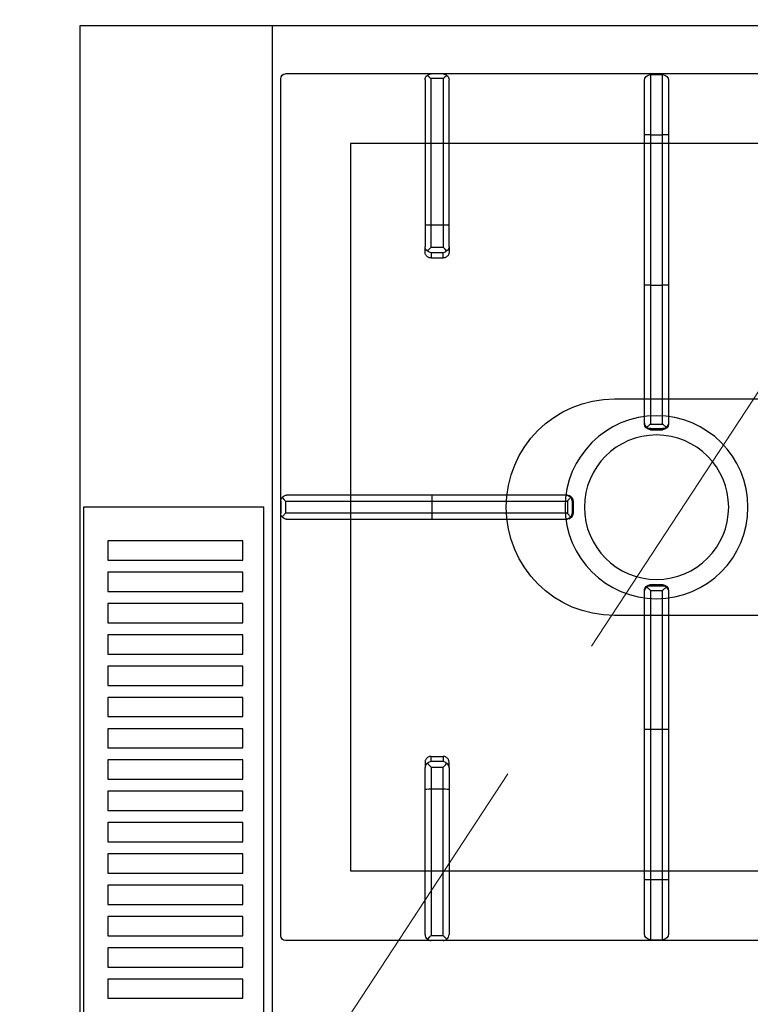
# Model space of a CAD drawing. Header units: millimetres. Extents: x -587 to 358276, y -26688 to 221215.
# Tile 133 of 256: x 9187 to 9218, y 10581 to 10622. Entities that reach past the tile are written whole.
import ezdxf

# ---------------------------------------------------------------- set-up
doc = ezdxf.new("R2010")
doc.units = ezdxf.units.MM
doc.header["$MEASUREMENT"] = 0
doc.linetypes.add('DASHED', pattern=[19.05, 12.7, -6.35])
doc.layers.add('A_wyposażenie', color=7, linetype='Continuous', lineweight=9)
doc.layers.add('wymiarowanie', color=176, linetype='Continuous', lineweight=9)
doc.layers.add('PQ_200_2D', color=1, linetype='Continuous')
doc.layers.add('PQ_204_2D', color=7, linetype='Continuous')
doc.styles.add('styl2', font='simplex.shx')
doc.dimstyles.new('Skala 1-50', dxfattribs={"dimtxt": 12, "dimasz": 5, "dimexe": 1, "dimexo": 1, "dimgap": 1.5, "dimtad": 1, "dimdec": 1, "dimrnd": 0.5, "dimtxsty": 'styl2', "dimblk": 'ARCHTICK', "dimcen": 5, "dimadec": 0, "dimazin": 0, "dimtfac": 1, "dimtdec": 1, "dimtmove": 1, "dimatfit": 3, "dimldrblk": 'ARCHTICK', "dimfxl": 5, "dimfxlon": 1, "dimlwd": -1, "dimlwe": -1, "dimarcsym": 0})

# ---------------------------------------------------------------- blocks, each defined once
blk = doc.blocks.new('dfghbnj')
at = {"layer": 'PQ_200_2D', "color": 8}
for p, q in [((5168.38, -17005.72), (5968.38, -17005.72)), ((5168.38, -17660.72), (5168.38, -17005.72))]:
    blk.add_line(p, q, dxfattribs=at)
at = {"layer": 'PQ_204_2D', "color": 8}
for p, q in [((5168.38, -17085.72), (5968.38, -17085.72)), ((5188.38, -17657.22), (5188.38, -17091.22)), ((5546.38, -17089.22), (5190.38, -17089.22)), ((5363.38, -17151.98), (5363.38, -17091.69)), ((5365.88, -17089.22), (5370.88, -17089.22)), ((5365.88, -17089.22), (5370.88, -17089.22)), ((5365.88, -17091.21), (5370.88, -17091.21)), ((5365.88, -17091.21), (5365.88, -17152.03)), ((5370.88, -17152.03), (5370.88, -17091.21)), ((5373.38, -17091.69), (5373.38, -17151.98)), ((5548.38, -17657.22), (5548.38, -17091.22)), ((5190.85, -17149.22), (5251.14, -17149.22)), ((5251.14, -17149.22), (5260.28, -17149.22)), ((5262.42, -17149.22), (5260.28, -17149.22)), ((5474.34, -17149.22), (5476.47, -17149.22)), ((5485.62, -17149.22), (5476.47, -17149.22)), ((5545.9, -17149.22), (5485.62, -17149.22)), ((5188.38, -17156.72), (5188.38, -17151.72)), ((5188.38, -17156.72), (5188.38, -17151.72)), ((5190.37, -17156.72), (5190.37, -17151.72)), ((5251.19, -17151.72), (5190.37, -17151.72)), ((5251.19, -17156.72), (5251.19, -17151.72)), ((5260.39, -17151.72), (5251.19, -17151.72)), ((5260.39, -17151.72), (5260.39, -17156.72)), ((5262.75, -17151.72), (5264.85, -17151.72)), ((5262.75, -17156.72), (5262.75, -17151.72)), ((5264.85, -17151.72), (5264.85, -17156.72)), ((5363.38, -17207.86), (5363.38, -17151.98)), ((5365.88, -17152.03), (5370.88, -17152.03)), ((5365.88, -17152.03), (5365.88, -17208.42)), ((5370.88, -17208.42), (5370.88, -17152.03)), ((5373.38, -17151.98), (5373.38, -17207.86)), ((5471.9, -17151.72), (5471.9, -17156.72)), ((5474.01, -17151.72), (5471.9, -17151.72)), ((5474.01, -17156.72), (5474.01, -17151.72)), ((5476.36, -17151.72), (5485.56, -17151.72)), ((5476.36, -17151.72), (5476.36, -17156.72)), ((5485.56, -17151.72), (5546.38, -17151.72)), ((5485.56, -17156.72), (5485.56, -17151.72)), ((5546.38, -17156.72), (5546.38, -17151.72)), ((5548.38, -17156.72), (5548.38, -17151.72)), ((5548.38, -17156.72), (5548.38, -17151.72)), ((5190.37, -17156.72), (5251.19, -17156.72)), ((5251.19, -17156.72), (5260.39, -17156.72)), ((5264.85, -17156.72), (5262.75, -17156.72)), ((5471.9, -17156.72), (5474.01, -17156.72)), ((5485.56, -17156.72), (5476.36, -17156.72)), ((5546.38, -17156.72), (5485.56, -17156.72)), ((5251.14, -17159.22), (5190.85, -17159.22)), ((5260.28, -17159.22), (5251.14, -17159.22)), ((5260.28, -17159.22), (5262.42, -17159.22)), ((5476.47, -17159.22), (5474.34, -17159.22)), ((5476.47, -17159.22), (5485.62, -17159.22)), ((5485.62, -17159.22), (5545.9, -17159.22)), ((5363.38, -17208.28), (5363.38, -17207.86)), ((5365.88, -17208.42), (5370.88, -17208.42)), ((5365.88, -17210.33), (5370.88, -17210.33)), ((5365.88, -17210.33), (5365.88, -17210.78)), ((5370.88, -17210.78), (5370.88, -17210.33)), ((5373.38, -17207.86), (5373.38, -17208.28)), ((5365.88, -17210.78), (5370.88, -17210.78)), ((5188.69, -17242.97), (5188.69, -17247.97)), ((5188.69, -17242.97), (5213.69, -17242.97)), ((5213.69, -17240.47), (5191.19, -17240.47)), ((5213.69, -17242.97), (5213.69, -17240.47)), ((5276.14, -17240.47), (5213.69, -17240.47)), ((5213.69, -17242.97), (5213.69, -17247.97)), ((5213.69, -17242.97), (5276.19, -17242.97)), ((5333.27, -17240.47), (5276.14, -17240.47)), ((5276.19, -17242.97), (5276.19, -17247.97)), ((5276.19, -17242.97), (5333.83, -17242.97)), ((5333.69, -17240.47), (5333.27, -17240.47)), ((5333.83, -17242.97), (5333.83, -17247.97)), ((5335.64, -17242.37), (5335.64, -17248.56)), ((5335.74, -17242.97), (5335.74, -17247.97)), ((5335.74, -17242.97), (5336.19, -17242.97)), ((5336.19, -17242.97), (5336.19, -17247.97)), ((5400.56, -17242.97), (5400.56, -17247.97)), ((5400.56, -17242.97), (5401.01, -17242.97)), ((5401.01, -17242.97), (5401.01, -17247.97)), ((5401.11, -17242.37), (5401.11, -17248.56)), ((5402.92, -17242.97), (5402.92, -17247.97)), ((5402.92, -17242.97), (5460.56, -17242.97)), ((5403.48, -17240.47), (5403.06, -17240.47)), ((5460.62, -17240.47), (5403.48, -17240.47)), ((5460.56, -17242.97), (5460.56, -17247.97)), ((5460.56, -17242.97), (5523.06, -17242.97)), ((5523.06, -17240.47), (5460.62, -17240.47)), ((5523.06, -17240.47), (5523.06, -17242.97)), ((5545.56, -17240.47), (5523.06, -17240.47)), ((5523.06, -17242.97), (5523.06, -17247.97)), ((5523.06, -17242.97), (5548.06, -17242.97)), ((5548.06, -17242.97), (5548.06, -17247.97)), ((5213.69, -17247.97), (5188.69, -17247.97)), ((5191.19, -17250.47), (5213.69, -17250.47)), ((5213.69, -17250.47), (5213.69, -17247.97)), ((5276.19, -17247.97), (5213.69, -17247.97)), ((5213.69, -17250.47), (5276.14, -17250.47)), ((5276.14, -17250.47), (5333.27, -17250.47)), ((5333.83, -17247.97), (5276.19, -17247.97)), ((5333.27, -17250.47), (5333.69, -17250.47)), ((5336.19, -17247.97), (5335.74, -17247.97)), ((5401.01, -17247.97), (5400.56, -17247.97)), ((5460.56, -17247.97), (5402.92, -17247.97)), ((5403.06, -17250.47), (5403.48, -17250.47)), ((5403.48, -17250.47), (5460.62, -17250.47)), ((5523.06, -17247.97), (5460.56, -17247.97)), ((5460.62, -17250.47), (5523.06, -17250.47)), ((5523.06, -17247.97), (5523.06, -17250.47)), ((5548.06, -17247.97), (5523.06, -17247.97)), ((5523.06, -17250.47), (5545.56, -17250.47))]:
    blk.add_line(p, q, dxfattribs=at)
for points in [[(5368.38, -17007.22), (5768.38, -17007.22), (5768.38, -17082.22), (5368.38, -17082.22)], [(5382.38, -17017.38), (5390.38, -17017.38), (5390.38, -17073.53), (5382.38, -17073.53)], [(5395.38, -17017.38), (5403.38, -17017.38), (5403.38, -17073.53), (5395.38, -17073.53)], [(5408.38, -17017.38), (5416.38, -17017.38), (5416.38, -17073.53), (5408.38, -17073.53)], [(5421.38, -17017.38), (5429.38, -17017.38), (5429.38, -17073.53), (5421.38, -17073.53)], [(5434.38, -17017.38), (5442.38, -17017.38), (5442.38, -17073.53), (5434.38, -17073.53)], [(5447.38, -17017.38), (5455.38, -17017.38), (5455.38, -17073.53), (5447.38, -17073.53)], [(5460.38, -17017.38), (5468.38, -17017.38), (5468.38, -17073.53), (5460.38, -17073.53)], [(5473.38, -17017.38), (5481.38, -17017.38), (5481.38, -17073.53), (5473.38, -17073.53)], [(5486.38, -17017.38), (5494.38, -17017.38), (5494.38, -17073.53), (5486.38, -17073.53)], [(5499.38, -17017.38), (5507.38, -17017.38), (5507.38, -17073.53), (5499.38, -17073.53)], [(5512.38, -17017.38), (5520.38, -17017.38), (5520.38, -17073.53), (5512.38, -17073.53)], [(5525.38, -17017.38), (5533.38, -17017.38), (5533.38, -17073.53), (5525.38, -17073.53)], [(5538.38, -17017.38), (5546.38, -17017.38), (5546.38, -17073.53), (5538.38, -17073.53)], [(5551.38, -17017.38), (5559.38, -17017.38), (5559.38, -17073.53), (5551.38, -17073.53)], [(5564.38, -17017.38), (5572.38, -17017.38), (5572.38, -17073.53), (5564.38, -17073.53)], [(5217.36, -17118.2), (5519.4, -17118.2), (5519.4, -17630.24), (5217.36, -17630.24)]]:
    blk.add_lwpolyline(points, close=True, dxfattribs=at)
blk.add_lwpolyline([(5413.38, -17359.22), (5413.38, -17227.97, 1), (5323.38, -17227.97), (5323.38, -17359.22)], format="xyb", dxfattribs=at)
for radius in [38, 30]:
    blk.add_circle((5368.38, -17245.47), radius, dxfattribs=at)
for centre, radius, start, end in [((5190.38, -17091.22), 2, 90, 180), ((5546.38, -17091.22), 2, 0, 90), ((5191.19, -17242.97), 2.5, 90, 180), ((5545.56, -17242.97), 2.5, 0, 90), ((5191.19, -17247.97), 2.5, 180, 270), ((5545.56, -17247.97), 2.5, 270, 0)]:
    blk.add_arc(centre, radius, start, end, dxfattribs=at)
for centre, major_axis, ratio, start_param, end_param in [((5365.88, -17091.69), (-2.5, 0), 0.948965, -0.895145, 0), ((5370.88, -17091.69), (2.5, 0), 0.948965, 0, 0.895145), ((5190.85, -17151.72), (0, 2.5), 0.948965, 0, 0.895145), ((5251.14, -17151.72), (0, 2.5), 0.02182, 4.712389, 6.283185), ((5260.28, -17151.72), (0, 2.5), 0.84544, -0.894481, 0), ((5260.28, -17151.72), (2.5, 2.5), 0.02182, 4.734206, 5.410521), ((5260.28, -17151.72), (-1.92, 1.92), 0.8391, 4.014257, 4.690572), ((5365.88, -17151.98), (-2.5, 0), 0.02182, 0, 1.570796), ((5370.88, -17151.98), (2.5, 0), 0.02182, 4.712389, 6.283185), ((5251.14, -17156.72), (0, 2.5), 0.02182, 3.141593, 4.712389), ((5260.28, -17156.72), (-2.5, 2.5), 0.02182, 4.014257, 4.690572), ((5260.28, -17156.72), (1.92, 1.92), 0.8391, 4.734206, 5.410521), ((5190.85, -17156.72), (0, 2.5), 0.948965, 2.246448, 3.141593), ((5260.28, -17156.72), (0, 2.5), 0.84544, 3.141593, 4.036074), ((5365.88, -17207.86), (-2.5, 0), 0.951091, 0, 0.914364), ((5365.88, -17208.28), (0, 2.5), 0.99863, 1.570796, 3.141593), ((5370.88, -17208.28), (0, 2.5), 0.99863, 3.141593, 4.712389), ((5370.88, -17207.86), (2.5, 0), 0.951091, -0.914364, 0), ((5276.14, -17242.97), (0, 2.5), 0.02182, -1.570796, 0), ((5333.27, -17242.97), (0, 2.5), 0.951091, -0.914364, 0), ((5333.69, -17242.97), (2.5, 0), 0.99863, 0, 1.570796), ((5332.27, -17242.97), (-3.47, 0), 0.720185, 3.141593, 3.380139), ((5403.06, -17242.97), (2.5, 0), 0.99863, 1.570796, 3.141593), ((5404.48, -17242.97), (3.47, 0), 0.720185, 2.903047, 3.141593), ((5403.48, -17242.97), (0, 2.5), 0.951091, 0, 0.914364), ((5460.62, -17242.97), (0, 2.5), 0.02182, 0, 1.570796), ((5276.14, -17247.97), (0, 2.5), 0.02182, 3.141593, 4.712389), ((5333.27, -17247.97), (0, 2.5), 0.951091, 3.141593, 4.055957), ((5333.69, -17247.97), (2.5, 0), 0.99863, 4.712389, 6.283185), ((5332.27, -17247.97), (3.47, 0), 0.720185, -0.238546, 0), ((5403.06, -17247.97), (2.5, 0), 0.99863, 3.141593, 4.712389), ((5404.48, -17247.97), (-3.47, 0), 0.720185, 0, 0.238546), ((5403.48, -17247.97), (0, 2.5), 0.951091, 2.227228, 3.141593), ((5460.62, -17247.97), (0, 2.5), 0.02182, 1.570796, 3.141593)]:
    blk.add_ellipse(centre, major_axis=major_axis, ratio=ratio, start_param=start_param, end_param=end_param, dxfattribs=at)
at = {"layer": 'PQ_204_2D', "color": 8, "extrusion": (0, 0, -1)}
for centre, major_axis, ratio, start_param, end_param in [((5476.47, -17151.72), (0, 2.5), 0.84544, -0.894481, 0), ((5485.62, -17151.72), (0, 2.5), 0.02182, 4.712389, 6.283185), ((5545.9, -17151.72), (0, 2.5), 0.948965, 0, 0.895145), ((5476.47, -17151.72), (1.92, 1.92), 0.8391, 4.014257, 4.690572), ((5476.47, -17151.72), (-2.5, 2.5), 0.02182, 4.734206, 5.410521), ((5476.47, -17156.72), (-1.92, 1.92), 0.8391, 4.734206, 5.410521), ((5476.47, -17156.72), (2.5, 2.5), 0.02182, 4.014257, 4.690572), ((5485.62, -17156.72), (0, 2.5), 0.02182, 3.141593, 4.712389), ((5476.47, -17156.72), (0, 2.5), 0.84544, 3.141593, 4.036074), ((5545.9, -17156.72), (0, 2.5), 0.948965, 2.246448, 3.141593)]:
    blk.add_ellipse(centre, major_axis=major_axis, ratio=ratio, start_param=start_param, end_param=end_param, dxfattribs=at)
at = {"layer": 'PQ_204_2D', "color": 8}
for points, knots in [([(5365.88, -17089.22), (5365.73, -17089.22), (5365.58, -17089.24), (5365.28, -17089.31), (5365.13, -17089.36), (5364.74, -17089.52), (5364.52, -17089.66), (5364.31, -17089.84)], [0, 0, 0, 0, 0.576945, 0.576945, 1.153889, 1.153889, 2.068716, 2.068716, 2.068716, 2.068716]), ([(5364.31, -17089.84), (5364.52, -17090.01), (5364.74, -17090.21), (5365.13, -17090.55), (5365.28, -17090.68), (5365.58, -17090.95), (5365.73, -17091.08), (5365.88, -17091.21)], [11.858599, 11.858599, 11.858599, 11.858599, 12.773425, 12.773425, 13.35037, 13.35037, 13.927314, 13.927314, 13.927314, 13.927314]), ([(5372.44, -17089.84), (5372.24, -17089.66), (5372.01, -17089.52), (5371.62, -17089.36), (5371.47, -17089.31), (5371.17, -17089.24), (5371.02, -17089.22), (5370.88, -17089.22)], [11.861002, 11.861002, 11.861002, 11.861002, 12.775829, 12.775829, 13.352773, 13.352773, 13.929718, 13.929718, 13.929718, 13.929718]), ([(5370.88, -17091.21), (5371.02, -17091.08), (5371.17, -17090.95), (5371.47, -17090.68), (5371.62, -17090.55), (5372.01, -17090.21), (5372.24, -17090.01), (5372.44, -17089.84)], [0, 0, 0, 0, 0.576945, 0.576945, 1.153889, 1.153889, 2.068716, 2.068716, 2.068716, 2.068716]), ([(5264.85, -17151.72), (5264.85, -17151.56), (5264.84, -17151.4), (5264.77, -17151.07), (5264.73, -17150.91), (5264.6, -17150.61), (5264.53, -17150.46), (5264.35, -17150.18), (5264.25, -17150.06), (5264.03, -17149.84), (5263.91, -17149.73), (5263.64, -17149.55), (5263.5, -17149.47), (5263.2, -17149.34), (5263.04, -17149.29), (5262.73, -17149.23), (5262.57, -17149.22), (5262.42, -17149.22)], [15.096253, 15.096253, 15.096253, 15.096253, 15.567018, 15.567018, 16.037783, 16.037783, 16.508548, 16.508548, 16.979314, 16.979314, 17.45135, 17.45135, 17.923386, 17.923386, 18.395422, 18.395422, 18.867458, 18.867458, 18.867458, 18.867458]), ([(5471.9, -17151.72), (5471.9, -17151.56), (5471.92, -17151.4), (5471.98, -17151.07), (5472.02, -17150.91), (5472.15, -17150.61), (5472.23, -17150.46), (5472.41, -17150.18), (5472.51, -17150.06), (5472.72, -17149.84), (5472.85, -17149.73), (5473.11, -17149.55), (5473.26, -17149.47), (5473.56, -17149.34), (5473.71, -17149.29), (5474.03, -17149.23), (5474.18, -17149.22), (5474.34, -17149.22)], [15.096253, 15.096253, 15.096253, 15.096253, 15.567018, 15.567018, 16.037783, 16.037783, 16.508548, 16.508548, 16.979314, 16.979314, 17.45135, 17.45135, 17.923386, 17.923386, 18.395422, 18.395422, 18.867458, 18.867458, 18.867458, 18.867458]), ([(5189, -17150.15), (5188.82, -17150.36), (5188.68, -17150.58), (5188.52, -17150.97), (5188.47, -17151.12), (5188.4, -17151.42), (5188.38, -17151.57), (5188.38, -17151.72)], [11.858599, 11.858599, 11.858599, 11.858599, 12.773425, 12.773425, 13.35037, 13.35037, 13.927314, 13.927314, 13.927314, 13.927314]), ([(5190.37, -17151.72), (5190.25, -17151.57), (5190.11, -17151.42), (5189.84, -17151.12), (5189.71, -17150.97), (5189.37, -17150.58), (5189.17, -17150.36), (5189, -17150.15)], [0, 0, 0, 0, 0.576945, 0.576945, 1.153889, 1.153889, 2.068716, 2.068716, 2.068716, 2.068716]), ([(5546.38, -17151.72), (5546.51, -17151.57), (5546.64, -17151.42), (5546.91, -17151.12), (5547.04, -17150.97), (5547.38, -17150.58), (5547.58, -17150.36), (5547.76, -17150.15)], [0, 0, 0, 0, 0.576945, 0.576945, 1.153889, 1.153889, 2.068716, 2.068716, 2.068716, 2.068716]), ([(5547.76, -17150.15), (5547.93, -17150.36), (5548.07, -17150.58), (5548.23, -17150.97), (5548.28, -17151.12), (5548.35, -17151.42), (5548.37, -17151.57), (5548.38, -17151.72)], [11.858599, 11.858599, 11.858599, 11.858599, 12.773425, 12.773425, 13.35037, 13.35037, 13.927314, 13.927314, 13.927314, 13.927314]), ([(5188.38, -17156.72), (5188.38, -17156.86), (5188.4, -17157.01), (5188.47, -17157.31), (5188.52, -17157.46), (5188.68, -17157.85), (5188.82, -17158.08), (5189, -17158.28)], [0, 0, 0, 0, 0.576945, 0.576945, 1.153889, 1.153889, 2.068716, 2.068716, 2.068716, 2.068716]), ([(5189, -17158.28), (5189.17, -17158.08), (5189.37, -17157.85), (5189.71, -17157.46), (5189.84, -17157.31), (5190.11, -17157.01), (5190.25, -17156.86), (5190.37, -17156.72)], [11.858599, 11.858599, 11.858599, 11.858599, 12.773425, 12.773425, 13.35037, 13.35037, 13.927314, 13.927314, 13.927314, 13.927314]), ([(5262.42, -17159.22), (5262.57, -17159.22), (5262.73, -17159.2), (5263.04, -17159.14), (5263.2, -17159.09), (5263.5, -17158.96), (5263.64, -17158.88), (5263.91, -17158.7), (5264.03, -17158.59), (5264.25, -17158.37), (5264.35, -17158.25), (5264.53, -17157.97), (5264.6, -17157.83), (5264.73, -17157.52), (5264.77, -17157.36), (5264.84, -17157.03), (5264.85, -17156.87), (5264.85, -17156.72)], [3.776921, 3.776921, 3.776921, 3.776921, 4.248957, 4.248957, 4.720993, 4.720993, 5.193029, 5.193029, 5.665065, 5.665065, 6.135831, 6.135831, 6.606596, 6.606596, 7.077361, 7.077361, 7.548126, 7.548126, 7.548126, 7.548126]), ([(5474.34, -17159.22), (5474.18, -17159.22), (5474.03, -17159.2), (5473.71, -17159.14), (5473.56, -17159.09), (5473.26, -17158.96), (5473.11, -17158.88), (5472.85, -17158.7), (5472.72, -17158.59), (5472.51, -17158.37), (5472.41, -17158.25), (5472.23, -17157.97), (5472.15, -17157.83), (5472.02, -17157.52), (5471.98, -17157.36), (5471.92, -17157.03), (5471.9, -17156.87), (5471.9, -17156.72)], [3.776921, 3.776921, 3.776921, 3.776921, 4.248957, 4.248957, 4.720993, 4.720993, 5.193029, 5.193029, 5.665065, 5.665065, 6.135831, 6.135831, 6.606596, 6.606596, 7.077361, 7.077361, 7.548126, 7.548126, 7.548126, 7.548126]), ([(5547.76, -17158.28), (5547.58, -17158.08), (5547.38, -17157.85), (5547.04, -17157.46), (5546.91, -17157.31), (5546.64, -17157.01), (5546.51, -17156.86), (5546.38, -17156.72)], [11.858599, 11.858599, 11.858599, 11.858599, 12.773425, 12.773425, 13.35037, 13.35037, 13.927314, 13.927314, 13.927314, 13.927314]), ([(5548.38, -17156.72), (5548.37, -17156.86), (5548.35, -17157.01), (5548.28, -17157.31), (5548.23, -17157.46), (5548.07, -17157.85), (5547.93, -17158.08), (5547.76, -17158.28)], [0, 0, 0, 0, 0.576945, 0.576945, 1.153889, 1.153889, 2.068716, 2.068716, 2.068716, 2.068716]), ([(5365.88, -17208.42), (5365.88, -17208.42), (5365.87, -17208.42), (5365.87, -17208.42), (5365.87, -17208.42), (5365.87, -17208.42), (5365.87, -17208.42), (5365.87, -17208.43), (5365.87, -17208.43), (5365.87, -17208.43), (5365.86, -17208.43), (5365.86, -17208.44), (5365.85, -17208.44), (5365.84, -17208.45), (5365.83, -17208.46), (5365.8, -17208.49), (5365.78, -17208.5), (5365.72, -17208.56), (5365.68, -17208.6), (5365.54, -17208.72), (5365.43, -17208.81), (5365.22, -17209), (5365.11, -17209.09), (5364.89, -17209.29), (5364.78, -17209.38), (5364.57, -17209.56), (5364.46, -17209.65), (5364.35, -17209.74)], [8.18747, 8.18747, 8.18747, 8.18747, 8.189233, 8.189233, 8.190997, 8.190997, 8.194524, 8.194524, 8.201577, 8.201577, 8.215685, 8.215685, 8.2439, 8.2439, 8.300331, 8.300331, 8.413192, 8.413192, 8.638915, 8.638915, 9.09036, 9.09036, 9.541804, 9.541804, 9.993249, 9.993249, 10.456684, 10.456684, 10.456684, 10.456684]), ([(5364.35, -17209.74), (5364.44, -17209.81), (5364.54, -17209.88), (5364.77, -17210.02), (5364.9, -17210.09), (5365.32, -17210.26), (5365.61, -17210.32), (5365.88, -17210.33)], [11.918829, 11.918829, 11.918829, 11.918829, 12.327491, 12.327491, 12.861567, 12.861567, 13.929718, 13.929718, 13.929718, 13.929718]), ([(5372.4, -17209.74), (5372.29, -17209.65), (5372.18, -17209.56), (5371.97, -17209.38), (5371.86, -17209.29), (5371.64, -17209.09), (5371.53, -17209), (5371.32, -17208.81), (5371.21, -17208.72), (5371.08, -17208.6), (5371.03, -17208.56), (5370.97, -17208.5), (5370.95, -17208.49), (5370.92, -17208.46), (5370.91, -17208.45), (5370.9, -17208.44), (5370.89, -17208.44), (5370.89, -17208.43), (5370.89, -17208.43), (5370.88, -17208.43), (5370.88, -17208.43), (5370.88, -17208.42), (5370.88, -17208.42), (5370.88, -17208.42), (5370.88, -17208.42), (5370.88, -17208.42), (5370.88, -17208.42), (5370.88, -17208.42)], [5.917739, 5.917739, 5.917739, 5.917739, 6.381174, 6.381174, 6.832619, 6.832619, 7.284064, 7.284064, 7.735508, 7.735508, 7.961231, 7.961231, 8.074092, 8.074092, 8.130523, 8.130523, 8.158738, 8.158738, 8.172846, 8.172846, 8.179899, 8.179899, 8.183426, 8.183426, 8.18519, 8.18519, 8.186953, 8.186953, 8.186953, 8.186953]), ([(5370.88, -17210.33), (5371.14, -17210.32), (5371.43, -17210.26), (5371.85, -17210.09), (5371.98, -17210.02), (5372.21, -17209.88), (5372.31, -17209.81), (5372.4, -17209.74)], [0, 0, 0, 0, 1.068151, 1.068151, 1.602227, 1.602227, 2.010889, 2.010889, 2.010889, 2.010889]), ([(5333.83, -17242.97), (5333.83, -17242.96), (5333.83, -17242.96), (5333.83, -17242.96), (5333.83, -17242.96), (5333.83, -17242.96), (5333.83, -17242.96), (5333.84, -17242.96), (5333.84, -17242.96), (5333.84, -17242.96), (5333.84, -17242.95), (5333.85, -17242.95), (5333.85, -17242.94), (5333.86, -17242.93), (5333.87, -17242.92), (5333.9, -17242.89), (5333.91, -17242.87), (5333.97, -17242.81), (5334.01, -17242.76), (5334.13, -17242.63), (5334.22, -17242.52), (5334.41, -17242.31), (5334.5, -17242.2), (5334.7, -17241.98), (5334.79, -17241.87), (5334.97, -17241.66), (5335.06, -17241.55), (5335.15, -17241.44)], [8.18857, 8.18857, 8.18857, 8.18857, 8.190334, 8.190334, 8.192098, 8.192098, 8.195626, 8.195626, 8.202682, 8.202682, 8.216794, 8.216794, 8.245018, 8.245018, 8.301466, 8.301466, 8.414361, 8.414361, 8.640152, 8.640152, 9.091733, 9.091733, 9.543315, 9.543315, 9.994896, 9.994896, 10.458359, 10.458359, 10.458359, 10.458359]), ([(5335.15, -17241.44), (5335.31, -17241.63), (5335.44, -17241.85), (5335.58, -17242.17), (5335.61, -17242.27), (5335.64, -17242.37)], [11.917214, 11.917214, 11.917214, 11.917214, 12.775852, 12.775852, 13.165698, 13.165698, 13.165698, 13.165698]), ([(5401.11, -17242.37), (5401.14, -17242.27), (5401.18, -17242.17), (5401.31, -17241.85), (5401.44, -17241.63), (5401.6, -17241.44)], [0.764042, 0.764042, 0.764042, 0.764042, 1.153889, 1.153889, 2.012527, 2.012527, 2.012527, 2.012527]), ([(5401.6, -17241.44), (5401.69, -17241.55), (5401.78, -17241.66), (5401.96, -17241.87), (5402.06, -17241.98), (5402.25, -17242.2), (5402.34, -17242.31), (5402.53, -17242.52), (5402.62, -17242.63), (5402.74, -17242.76), (5402.78, -17242.81), (5402.84, -17242.87), (5402.86, -17242.89), (5402.88, -17242.92), (5402.89, -17242.93), (5402.9, -17242.94), (5402.91, -17242.95), (5402.91, -17242.95), (5402.91, -17242.96), (5402.92, -17242.96), (5402.92, -17242.96), (5402.92, -17242.96), (5402.92, -17242.96), (5402.92, -17242.96), (5402.92, -17242.96), (5402.92, -17242.96), (5402.92, -17242.96), (5402.92, -17242.97)], [5.918781, 5.918781, 5.918781, 5.918781, 6.382244, 6.382244, 6.833826, 6.833826, 7.285407, 7.285407, 7.736989, 7.736989, 7.96278, 7.96278, 8.075675, 8.075675, 8.132123, 8.132123, 8.160346, 8.160346, 8.174458, 8.174458, 8.181514, 8.181514, 8.185042, 8.185042, 8.186806, 8.186806, 8.18857, 8.18857, 8.18857, 8.18857]), ([(5335.15, -17249.49), (5335.06, -17249.38), (5334.97, -17249.27), (5334.79, -17249.06), (5334.7, -17248.95), (5334.5, -17248.73), (5334.41, -17248.62), (5334.22, -17248.41), (5334.13, -17248.3), (5334.01, -17248.17), (5333.97, -17248.12), (5333.91, -17248.06), (5333.9, -17248.04), (5333.87, -17248.01), (5333.86, -17248), (5333.85, -17247.99), (5333.85, -17247.98), (5333.84, -17247.98), (5333.84, -17247.98), (5333.84, -17247.97), (5333.84, -17247.97), (5333.83, -17247.97), (5333.83, -17247.97), (5333.83, -17247.97), (5333.83, -17247.97), (5333.83, -17247.97), (5333.83, -17247.97), (5333.83, -17247.97)], [5.918265, 5.918265, 5.918265, 5.918265, 6.381728, 6.381728, 6.833309, 6.833309, 7.284891, 7.284891, 7.736472, 7.736472, 7.962263, 7.962263, 8.075158, 8.075158, 8.131606, 8.131606, 8.15983, 8.15983, 8.173942, 8.173942, 8.180998, 8.180998, 8.184526, 8.184526, 8.18629, 8.18629, 8.188054, 8.188054, 8.188054, 8.188054]), ([(5335.64, -17248.56), (5335.61, -17248.66), (5335.58, -17248.76), (5335.44, -17249.08), (5335.31, -17249.3), (5335.15, -17249.49)], [0.764042, 0.764042, 0.764042, 0.764042, 1.153889, 1.153889, 2.012527, 2.012527, 2.012527, 2.012527]), ([(5401.6, -17249.49), (5401.44, -17249.3), (5401.31, -17249.08), (5401.18, -17248.76), (5401.14, -17248.66), (5401.11, -17248.56)], [11.917214, 11.917214, 11.917214, 11.917214, 12.775852, 12.775852, 13.165698, 13.165698, 13.165698, 13.165698]), ([(5402.92, -17247.97), (5402.92, -17247.97), (5402.92, -17247.97), (5402.92, -17247.97), (5402.92, -17247.97), (5402.92, -17247.97), (5402.92, -17247.97), (5402.92, -17247.97), (5402.92, -17247.97), (5402.91, -17247.98), (5402.91, -17247.98), (5402.91, -17247.98), (5402.9, -17247.99), (5402.89, -17248), (5402.88, -17248.01), (5402.86, -17248.04), (5402.84, -17248.06), (5402.78, -17248.12), (5402.74, -17248.17), (5402.62, -17248.3), (5402.53, -17248.41), (5402.34, -17248.62), (5402.25, -17248.73), (5402.06, -17248.95), (5401.96, -17249.06), (5401.78, -17249.27), (5401.69, -17249.38), (5401.6, -17249.49)], [8.188054, 8.188054, 8.188054, 8.188054, 8.189818, 8.189818, 8.191582, 8.191582, 8.19511, 8.19511, 8.202166, 8.202166, 8.216278, 8.216278, 8.244501, 8.244501, 8.300949, 8.300949, 8.413844, 8.413844, 8.639635, 8.639635, 9.091217, 9.091217, 9.542798, 9.542798, 9.99438, 9.99438, 10.457843, 10.457843, 10.457843, 10.457843])]:
    blk.add_open_spline(points, degree=3, knots=knots, dxfattribs=at)
blk = doc.blocks.new('_ArchTick')
at = {"color": 0, "linetype": 'ByBlock', "const_width": 0.15}
blk.add_lwpolyline([(-0.5, -0.5), (0.5, 0.5)], dxfattribs=at)
blk = doc.blocks.new('*D3885')
at = {"layer": 'Defpoints', "color": 0}
for p in [(9368.212, 10633.576), (8932.185, 10605.06), (9368.212, 10605.06)]:
    blk.add_point(p, dxfattribs=at)
at = {"layer": 'wymiarowanie', "color": 0}
for p, q in [((8932.185, 10628.576), (8932.185, 10634.576)), ((9368.212, 10628.576), (9368.212, 10634.576)), ((8932.185, 10633.576), (9368.212, 10633.576))]:
    blk.add_line(p, q, dxfattribs=at)
at = {"layer": 'wymiarowanie', "color": 0, "xscale": 5, "yscale": 5, "zscale": 5, "rotation": 180}
blk.add_blockref('_ArchTick', (8932.185, 10633.576), dxfattribs=at)
at = {"layer": 'wymiarowanie', "color": 0, "xscale": 5, "yscale": 5, "zscale": 5}
blk.add_blockref('_ArchTick', (9368.212, 10633.576), dxfattribs=at)
at = {"layer": 'wymiarowanie', "color": 0, "insert": (9150.199, 10641.378), "char_height": 12, "attachment_point": 5, "style": 'styl2'}
blk.add_mtext('436', dxfattribs=at)

msp = doc.modelspace()

# ---------------------------------------------------------------- linework, layer by layer
at = {"layer": 'A_wyposażenie', "color": 7, "linetype": 'DASHED'}
msp.add_line((9270.211, 10686.093), (9090.185, 10411.593), dxfattribs=at)

# ---------------------------------------------------------------- block references
at = {"layer": 'A_wyposażenie', "color": 7, "xscale": -0.09999999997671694, "yscale": 0.09999999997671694, "zscale": 0.1, "rotation": 90}
msp.add_blockref('dfghbnj', (7489.164, 11138.431), dxfattribs=at)

# ---------------------------------------------------------------- dimensions: what is measured, and where the dimension line sits
at = {"layer": 'wymiarowanie'}
dim = msp.add_linear_dim(base=(9368.212, 10633.576), p1=(8932.185, 10605.06), p2=(9368.212, 10605.06), dimstyle='Skala 1-50', dxfattribs=at)
dim.commit()
dim.dimension.update_dxf_attribs({"geometry": '*D3885', "text_midpoint": (9150.199, 10641.378)})

doc.saveas('drawing.dxf')
